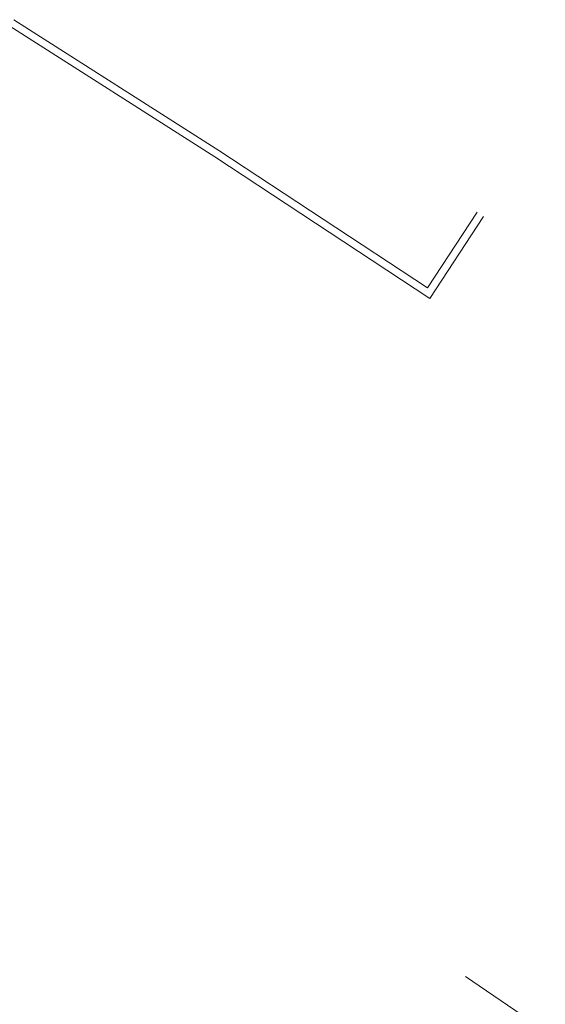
# Model space of a CAD drawing. Header units: metres. Extents: x 92810 to 93633, y 464687 to 465459.
# Tile 161 of 256: x 93169 to 93195, y 465026 to 465074. Entities that reach past the tile are written whole.
import ezdxf
from ezdxf.lldxf.tags import DXFTag

# ---------------------------------------------------------------- set-up
doc = ezdxf.new("R2010")
doc.units = ezdxf.units.M
doc.layers.add('B-OI-KL-DATA_ZIGGO BV-G', color=90, linetype='SI_B_DATA_ZIGGO', lineweight=18, transparency=0.4)
doc.layers.add('V-WE-KL-WARMTENET-G', color=80, linetype='KL-WARMTENET-V', lineweight=18, transparency=0.3)
doc.styles.get("Standard").update_dxf_attribs({"font": 'isocp.shx'})
tags = doc.linetypes.add('KL-WARMTENET-V', pattern='A,3.5,[24,NLCS.SHX,S=0.5,R=0,X=0,Y=0],3.5,-1.5,["WN",Standard,S=1,R=0,X=-0.3,Y=-0.5],-3', length=11.5).pattern_tags.tags
tags[14] = DXFTag(74, 10)
doc.linetypes.add('SI_B_DATA_ZIGGO', pattern='A,5,-2,["ZIGGO",Standard,S=1.5,R=0,X=-0.51,Y=-0.75],-9', length=16)

msp = doc.modelspace()

# ---------------------------------------------------------------- linework, layer by layer
at = {"layer": 'B-OI-KL-DATA_ZIGGO BV-G', "flags": 128}
msp.add_lwpolyline([(93200.018, 465020.863), (93191, 465027)], dxfattribs=at)
at = {"layer": 'V-WE-KL-WARMTENET-G'}
for points in [[(93168.86, 465073.946), (93178.914, 465067.534)], [(93168.662, 465073.622), (93178.707, 465067.215)], [(93178.914, 465067.534), (93189.149, 465060.793)], [(93178.707, 465067.215), (93189.258, 465060.266)], [(93189.149, 465060.793), (93191.572, 465064.503)], [(93189.258, 465060.266), (93191.891, 465064.295)]]:
    msp.add_lwpolyline(points, dxfattribs=at)

doc.saveas('drawing.dxf')
